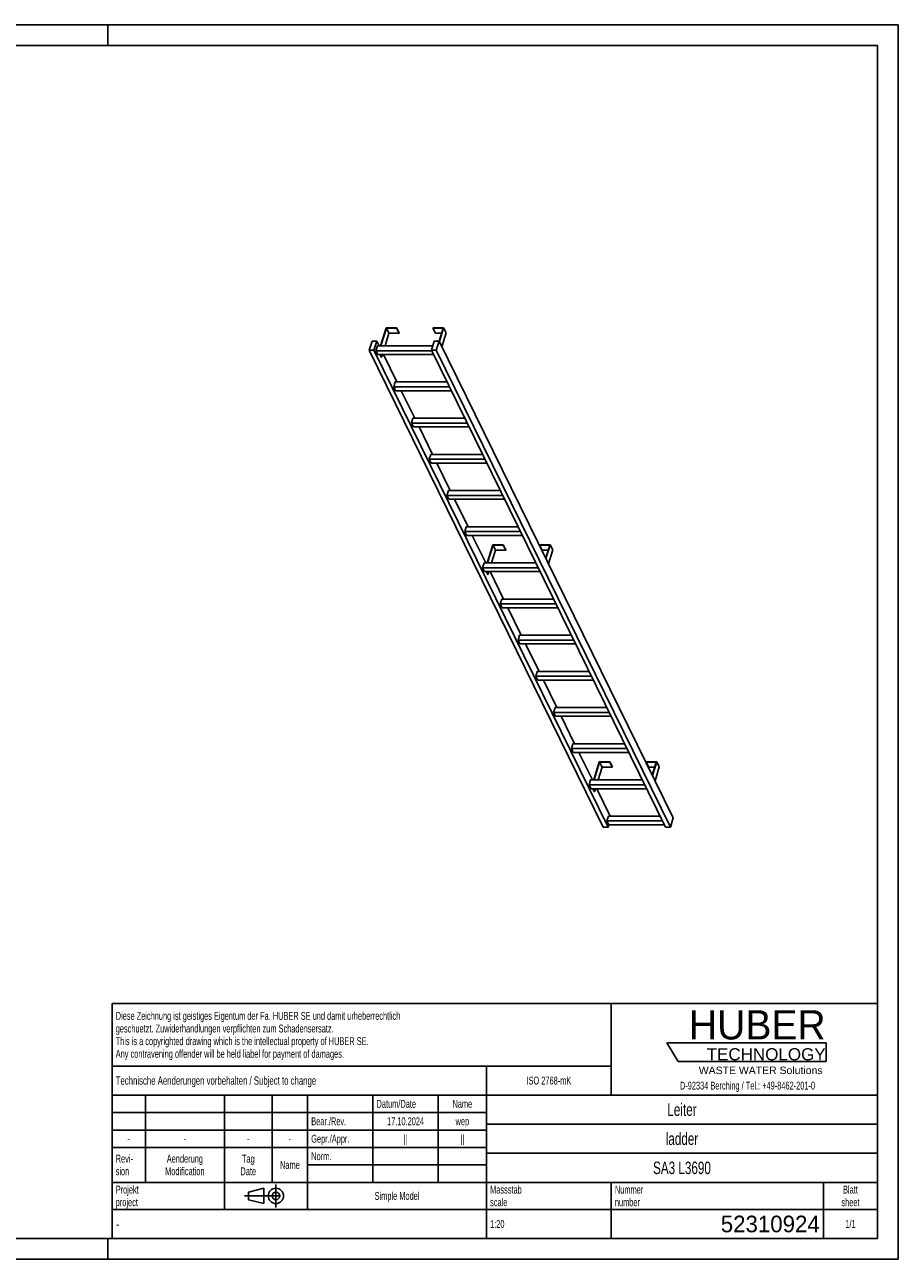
# Model space of a CAD drawing. Header units: millimetres. Extents: x 0 to 8400, y 0 to 5940.
# Tile 2 of 2: x 4200 to 8400, y 0 to 5940. Entities that reach past the tile are written whole.
import ezdxf

# ---------------------------------------------------------------- set-up
doc = ezdxf.new("R2010")
doc.units = ezdxf.units.MM
doc.header["$LTSCALE"] = 462
doc.linetypes.add('CENTER', pattern=[0.6, 0.375, -0.075, 0.075, -0.075])
doc.layers.get('0').update_dxf_attribs({"linetype": 'CONTINUOUS'})
doc.layers.add('HUBER_Logo_BL1', color=7, linetype='CONTINUOUS')
doc.styles.get("Standard").update_dxf_attribs({"font": 'txt', "width": 0.7})
doc.styles.add('TEXTSTYLE_2', font='txt')
doc.styles.add('TEXTSTYLE_3', font='arial.ttf')
doc.styles.add('TEXTSTYLE_4', font='txt', dxfattribs={"width": 0.8})
doc.styles.add('TEXTSTYLE_5', font='txt')

# ---------------------------------------------------------------- blocks, each defined once
blk = doc.blocks.new('HUBER_LOGO_BL1', base_point=(7675, 1007.5))
at = {"layer": 'HUBER_Logo_BL1', "color": 5, "linetype": 'Continuous'}
for p, q in [((8052.9, 1042), (7287.9, 1042)), ((7287.9, 1042), (7341.9, 952)), ((8052.9, 1042), (8052.9, 952)), ((7341.9, 952), (8052.9, 952))]:
    blk.add_line(p, q, dxfattribs=at)
at = {"layer": 'HUBER_Logo_BL1', "color": 2, "linetype": 'Continuous', "attachment_point": 3, "line_spacing_factor": 0.78}
for s, insert, char_height, width, style in [('HUBER\\P\\fArial;\\H58.5;TECHNOLOGY ', (8050.7, 1198.2), 140.4, 775.343, 'TEXTSTYLE_2'), ('WASTE WATER Solutions', (8036, 927.2), 36, 594.067, 'TEXTSTYLE_3')]:
    blk.add_mtext(s, dxfattribs=dict(at, insert=insert, char_height=char_height, width=width, style=style))
at = {"layer": 'HUBER_Logo_BL1', "color": 2, "linetype": 'Continuous', "insert": (7675, 854.8), "char_height": 38, "width": 1621.786, "attachment_point": 2, "line_spacing_factor": 0.96}
blk.add_mtext('D-92334 Berching / Tel.: +49-8462-201-0', dxfattribs=at)
blk = doc.blocks.new('PROJEKTIONSMETHODE_1_BL2', base_point=(5360, 305))
at = {"color": 2, "linetype": 'CENTER'}
for p, q in [((5407.7, 360), (5407.7, 250)), ((5257.3, 305), (5462.7, 305))]:
    blk.add_line(p, q, dxfattribs=at)
at = {"color": 2, "linetype": 'Continuous'}
for p, q in [((5275.7, 323.3), (5349, 341.7)), ((5275.7, 286.7), (5275.7, 323.3)), ((5349, 268.3), (5349, 341.7)), ((5275.7, 286.7), (5349, 268.3))]:
    blk.add_line(p, q, dxfattribs=at)
for radius in [36.7, 18.3]:
    blk.add_circle((5407.7, 305), radius, dxfattribs=at)
blk = doc.blocks.new('*T11')
at = {"color": 3, "linetype": 'Continuous'}
for p, q in [((0, 0), (3680, 0)), ((0, 0), (0, -1130)), ((2400, 0), (2400, -440)), ((3680, 0), (3680, -1130)), ((0, -300), (2400, -300)), ((1800, -300), (1800, -1130)), ((0, -440), (3680, -440)), ((160, -440), (160, -860)), ((540, -440), (540, -990)), ((770, -440), (770, -860)), ((940, -440), (940, -990)), ((1254, -440), (1254, -860)), ((1568, -440), (1568, -860)), ((0, -524), (1800, -524)), ((1800, -580), (3680, -580)), ((0, -608), (1800, -608)), ((0, -692), (1800, -692)), ((1800, -720), (3680, -720)), ((940, -776), (1800, -776)), ((0, -860), (3680, -860)), ((2400, -860), (2400, -1130)), ((3420, -860), (3420, -1130)), ((0, -990), (3680, -990)), ((0, -1130), (3680, -1130))]:
    blk.add_line(p, q, dxfattribs=at)
at = {"color": 2, "linetype": 'Continuous', "line_spacing_factor": 0.96}
for s, insert, char_height, width, attachment_point in [('Diese Zeichnung ist geistiges Eigentum der Fa. HUBER SE und damit urheberrechtlich \\Pgeschuetzt. Zuwiderhandlungen verpflichten zum Schadensersatz.\\PThis is a copyrighted drawing which is the intellectual property of HUBER SE.\\PAny contravening offender will be held liabel for payment of damages.', (17.5, -39.8), 38, 4429.714, 1), ('Technische Aenderungen vorbehalten / Subject to change', (17.5, -350), 40, 3049.524, 1), ('ISO 2768-mK', (2100, -351), 38, 665.905, 2), ('Datum/Date', (1271.5, -463), 38, 584.476, 1), ('Name', (1684, -463), 38, 253.333, 2), ('Leiter', (2740, -480), 60, 480, 2), ('Bear./Rev.', (957.5, -547), 38, 544.667, 1), ('17.10.2024', (1411, -547), 38, 546.476, 2), ('wep', (1684, -547), 38, 199.048, 2), ('-', (80, -631), 38, 68.762, 2), ('-', (350, -631), 38, 68.762, 2), ('-', (655, -631), 38, 68.762, 2), ('-', (855, -631), 38, 68.762, 2), ('Gepr./Appr.', (957.5, -631), 38, 598.952, 1), ('||', (1411, -631), 38, 101.333, 2), ('||', (1684, -631), 38, 101.333, 2), ('ladder', (2740, -620), 60, 502.857, 2), ('Revi-\\Psion', (17.5, -726.6), 38, 276.857, 1), ('Aenderung\\PModification', (350, -726.6), 38, 606.19, 2), ('Tag\\PDate', (655, -726.6), 38, 235.238, 2), ('Name', (855, -757), 38, 253.333, 2), ('Norm. ', (957.5, -715), 38, 351.048, 1), ('SA3 L3690', (2740, -760), 60, 845.714, 2), ('Projekt\\Pproject', (17.5, -875.6), 38, 367.333, 1), ('Massstab\\Pscale', (1817.5, -875.6), 38, 448.762, 1), ('Nummer\\Pnumber', (2417.5, -875.6), 38, 372.762, 1), ('Blatt\\Psheet', (3550, -875.6), 38, 275.048, 2), ('Simple Model', (1370, -906), 38, 656.857, 2), ('1:20', (1817.5, -1041), 38, 204.476, 1), ('1/1', (3550, -1041), 38, 159.238, 2)]:
    blk.add_mtext(s, dxfattribs=dict(at, insert=insert, char_height=char_height, width=width, attachment_point=attachment_point))
for s, insert, char_height, width, attachment_point, style in [('-', (17.5, -1035), 50, 36.667, 1, 'TEXTSTYLE_4'), ('52310924', (3402.5, -1020), 80, 1106.667, 3, 'TEXTSTYLE_5')]:
    blk.add_mtext(s, dxfattribs=dict(at, insert=insert, char_height=char_height, width=width, attachment_point=attachment_point, style=style))

msp = doc.modelspace()

# ---------------------------------------------------------------- linework, layer by layer
at = {"color": 7, "linetype": 'Continuous'}
for p, q in [((0, 5940), (8400, 5940)), ((8400, 0), (8400, 5940)), ((5937.627, 4482.135), (5910.711, 4395.035)), ((5912.553, 4395.035), (5938.985, 4480.569)), ((5951.186, 4455.704), (5932.438, 4395.035)), ((5988.285, 4482.135), (5937.627, 4482.135)), ((5938.985, 4480.569), (5951.186, 4455.704)), ((5938.985, 4480.569), (5987.801, 4480.569)), ((5951.186, 4455.704), (6000.003, 4455.704)), ((5987.801, 4480.569), (5988.285, 4482.135)), ((5987.801, 4480.569), (6000.003, 4455.704)), ((5988.285, 4482.135), (6000.487, 4457.271)), ((6000.003, 4455.704), (6000.487, 4457.271)), ((6163.287, 4482.135), (6162.803, 4480.569)), ((6162.803, 4480.569), (6175.004, 4455.704)), ((6162.803, 4480.569), (6211.619, 4480.569)), ((6213.945, 4482.135), (6163.287, 4482.135)), ((6175.004, 4455.704), (6203.935, 4455.704)), ((6211.619, 4480.569), (6192.298, 4418.045)), ((6193.431, 4415.753), (6213.945, 4482.135)), ((6205.633, 4390.889), (6226.147, 4457.271)), ((6213.945, 4482.135), (6226.147, 4457.271)), ((5869.937, 4418.042), (5856.139, 4373.392)), ((5892.964, 4418.042), (5869.937, 4418.042)), ((5879.166, 4373.392), (5892.964, 4418.042)), ((5904.254, 4395.035), (5892.964, 4418.042)), ((6169.282, 4418.042), (6155.484, 4373.392)), ((6192.308, 4418.042), (6169.282, 4418.042)), ((6178.511, 4373.392), (6192.308, 4418.042)), ((7317.913, 2124.301), (6192.308, 4418.042)), ((6981.744, 2079.651), (5856.139, 4373.392)), ((5856.139, 4373.392), (5879.166, 4373.392)), ((7004.77, 2079.651), (5879.166, 4373.392)), ((5895.797, 4395.035), (5888.535, 4371.535)), ((6156.396, 4371.535), (5888.535, 4371.535)), ((5897.686, 4352.887), (5888.535, 4371.535)), ((6162.172, 4395.035), (5895.797, 4395.035)), ((5897.686, 4352.887), (6165.547, 4352.887)), ((5913.519, 4339.772), (5907.083, 4352.887)), ((5908.925, 4352.887), (5915.361, 4339.772)), ((5913.519, 4339.772), (5915.361, 4339.772)), ((5919.413, 4352.887), (5915.361, 4339.772)), ((5989.666, 4220.984), (5924.937, 4352.887)), ((7281.089, 2079.651), (6155.484, 4373.392)), ((6155.484, 4373.392), (6178.511, 4373.392)), ((7304.115, 2079.651), (6178.511, 4373.392)), ((5981.208, 4220.984), (5973.946, 4197.484)), ((6230.275, 4220.984), (5981.208, 4220.984)), ((5983.098, 4178.836), (5973.946, 4197.484)), ((6241.807, 4197.484), (5973.946, 4197.484)), ((5983.098, 4178.836), (6250.959, 4178.836)), ((6075.077, 4046.933), (6010.349, 4178.836)), ((6066.62, 4046.933), (6059.358, 4023.433)), ((6315.687, 4046.933), (6066.62, 4046.933)), ((6068.509, 4004.785), (6059.358, 4023.433)), ((6327.219, 4023.433), (6059.358, 4023.433)), ((6068.509, 4004.785), (6336.37, 4004.785)), ((6160.489, 3872.882), (6095.761, 4004.785)), ((6152.032, 3872.882), (6144.77, 3849.382)), ((6401.099, 3872.882), (6152.032, 3872.882)), ((6153.921, 3830.734), (6144.77, 3849.382)), ((6412.631, 3849.382), (6144.77, 3849.382)), ((6153.921, 3830.734), (6421.782, 3830.734)), ((6245.901, 3698.831), (6181.172, 3830.734)), ((6237.443, 3698.831), (6230.182, 3675.332)), ((6486.51, 3698.831), (6237.443, 3698.831)), ((6239.333, 3656.683), (6230.182, 3675.332)), ((6498.042, 3675.332), (6230.182, 3675.332)), ((6239.333, 3656.683), (6507.194, 3656.683)), ((6331.313, 3524.781), (6266.584, 3656.683)), ((6322.855, 3524.781), (6315.593, 3501.281)), ((6571.922, 3524.781), (6322.855, 3524.781)), ((6324.744, 3482.633), (6315.593, 3501.281)), ((6583.454, 3501.281), (6315.593, 3501.281)), ((6324.744, 3482.633), (6592.605, 3482.633)), ((6416.724, 3350.73), (6351.996, 3482.633)), ((6450.097, 3437.831), (6423.181, 3350.73)), ((6425.023, 3350.73), (6451.455, 3436.264)), ((6444.908, 3350.73), (6463.657, 3411.4)), ((6500.756, 3437.831), (6450.097, 3437.831)), ((6463.657, 3411.4), (6451.455, 3436.264)), ((6451.455, 3436.264), (6500.271, 3436.264)), ((6463.657, 3411.4), (6512.473, 3411.4)), ((6500.271, 3436.264), (6500.756, 3437.831)), ((6512.473, 3411.4), (6500.271, 3436.264)), ((6512.957, 3412.966), (6500.756, 3437.831)), ((6512.473, 3411.4), (6512.957, 3412.966)), ((6675.757, 3437.831), (6675.273, 3436.264)), ((6687.475, 3411.4), (6675.273, 3436.264)), ((6675.273, 3436.264), (6724.089, 3436.264)), ((6726.415, 3437.831), (6675.757, 3437.831)), ((6687.475, 3411.4), (6716.406, 3411.4)), ((6724.089, 3436.264), (6704.771, 3373.752)), ((6705.902, 3371.449), (6726.415, 3437.831)), ((6718.103, 3346.584), (6738.617, 3412.966)), ((6738.617, 3412.966), (6726.415, 3437.831)), ((6408.267, 3350.73), (6401.005, 3327.23)), ((6668.866, 3327.23), (6401.005, 3327.23)), ((6410.156, 3308.582), (6401.005, 3327.23)), ((6657.334, 3350.73), (6408.267, 3350.73)), ((6410.156, 3308.582), (6678.017, 3308.582)), ((6425.989, 3295.467), (6419.553, 3308.582)), ((6427.831, 3295.467), (6421.395, 3308.582)), ((6425.989, 3295.467), (6427.831, 3295.467)), ((6427.831, 3295.467), (6431.884, 3308.582)), ((6502.136, 3176.679), (6437.408, 3308.582)), ((6493.679, 3176.679), (6486.417, 3153.179)), ((6754.278, 3153.179), (6486.417, 3153.179)), ((6495.568, 3134.531), (6486.417, 3153.179)), ((6742.746, 3176.679), (6493.679, 3176.679)), ((6495.568, 3134.531), (6763.429, 3134.531)), ((6587.548, 3002.628), (6522.819, 3134.531)), ((6579.09, 3002.628), (6571.828, 2979.129)), ((6839.689, 2979.129), (6571.828, 2979.129)), ((6580.98, 2960.48), (6571.828, 2979.129)), ((6828.157, 3002.628), (6579.09, 3002.628)), ((6580.98, 2960.48), (6848.841, 2960.48)), ((6672.959, 2828.578), (6608.231, 2960.48)), ((6664.502, 2828.578), (6657.24, 2805.078)), ((6666.391, 2786.429), (6657.24, 2805.078)), ((6925.101, 2805.078), (6657.24, 2805.078)), ((6913.569, 2828.578), (6664.502, 2828.578)), ((6666.391, 2786.429), (6934.252, 2786.429)), ((6758.371, 2654.527), (6693.643, 2786.429)), ((6749.914, 2654.527), (6742.652, 2631.027)), ((6751.803, 2612.379), (6742.652, 2631.027)), ((7010.513, 2631.027), (6742.652, 2631.027)), ((6998.981, 2654.527), (6749.914, 2654.527)), ((6751.803, 2612.379), (7019.664, 2612.379)), ((6843.783, 2480.476), (6779.054, 2612.379)), ((6835.326, 2480.476), (6828.064, 2456.976)), ((7095.925, 2456.976), (6828.064, 2456.976)), ((6837.215, 2438.328), (6828.064, 2456.976)), ((7084.393, 2480.476), (6835.326, 2480.476)), ((6837.215, 2438.328), (7105.076, 2438.328)), ((6929.195, 2306.425), (6864.466, 2438.328)), ((6962.567, 2393.526), (6935.651, 2306.425)), ((6937.493, 2306.425), (6963.925, 2391.959)), ((7013.226, 2393.526), (6962.567, 2393.526)), ((6963.925, 2391.959), (7012.742, 2391.959)), ((6976.127, 2367.095), (6963.925, 2391.959)), ((7012.742, 2391.959), (7013.226, 2393.526)), ((7024.943, 2367.095), (7012.742, 2391.959)), ((7025.428, 2368.662), (7013.226, 2393.526)), ((7188.227, 2393.526), (7187.743, 2391.959)), ((7199.945, 2367.095), (7187.743, 2391.959)), ((7187.743, 2391.959), (7236.56, 2391.959)), ((7238.886, 2393.526), (7188.227, 2393.526)), ((7236.56, 2391.959), (7217.242, 2329.447)), ((7218.372, 2327.144), (7238.886, 2393.526)), ((7251.087, 2368.662), (7238.886, 2393.526)), ((6976.127, 2367.095), (6957.379, 2306.425)), ((7024.943, 2367.095), (6976.127, 2367.095)), ((7025.428, 2368.662), (7024.943, 2367.095)), ((7228.876, 2367.095), (7199.945, 2367.095)), ((7251.087, 2368.662), (7230.574, 2302.279)), ((6920.737, 2306.425), (6913.475, 2282.925)), ((7181.336, 2282.925), (6913.475, 2282.925)), ((6922.627, 2264.277), (6913.475, 2282.925)), ((7169.804, 2306.425), (6920.737, 2306.425)), ((6922.627, 2264.277), (7190.488, 2264.277)), ((6938.459, 2251.163), (6932.024, 2264.277)), ((6940.301, 2251.163), (6933.866, 2264.277)), ((6944.354, 2264.277), (6940.301, 2251.163)), ((7014.606, 2132.374), (6949.878, 2264.277)), ((6940.301, 2251.163), (6938.459, 2251.163)), ((6981.744, 2079.651), (7004.77, 2079.651)), ((7006.149, 2132.374), (6998.887, 2108.875)), ((7266.748, 2108.875), (6998.887, 2108.875)), ((7008.038, 2090.226), (6998.887, 2108.875)), ((7004.77, 2079.651), (7008.038, 2090.226)), ((7255.216, 2132.374), (7006.149, 2132.374)), ((7008.038, 2090.226), (7275.899, 2090.226)), ((7281.089, 2079.651), (7304.115, 2079.651)), ((7304.115, 2079.651), (7317.913, 2124.301)), ((0, 0), (8400, 0))]:
    msp.add_line(p, q, dxfattribs=at)
at = {"color": 3, "linetype": 'Continuous'}
for p, q in [((8400, 5940), (0, 5940)), ((4600, 5940), (4600, 5840)), ((8400, 5940), (8400, 0)), ((4600, 0), (4600, 100)), ((8400, 0), (0, 0))]:
    msp.add_line(p, q, dxfattribs=at)
at = {"color": 5, "linetype": 'Continuous'}
for p, q in [((8300, 5840), (100, 5840)), ((8300, 100), (8300, 5840)), ((100, 100), (8300, 100))]:
    msp.add_line(p, q, dxfattribs=at)

# ---------------------------------------------------------------- block references
msp.add_blockref('*T11', (4620, 1230))
at = {"color": 2, "linetype": 'Continuous'}
msp.add_blockref('PROJEKTIONSMETHODE_1_BL2', (5360, 305), dxfattribs=at)
at = {"layer": 'HUBER_Logo_BL1'}
msp.add_blockref('HUBER_LOGO_BL1', (7674.994, 1007.484), dxfattribs=at)

doc.saveas('drawing.dxf')
